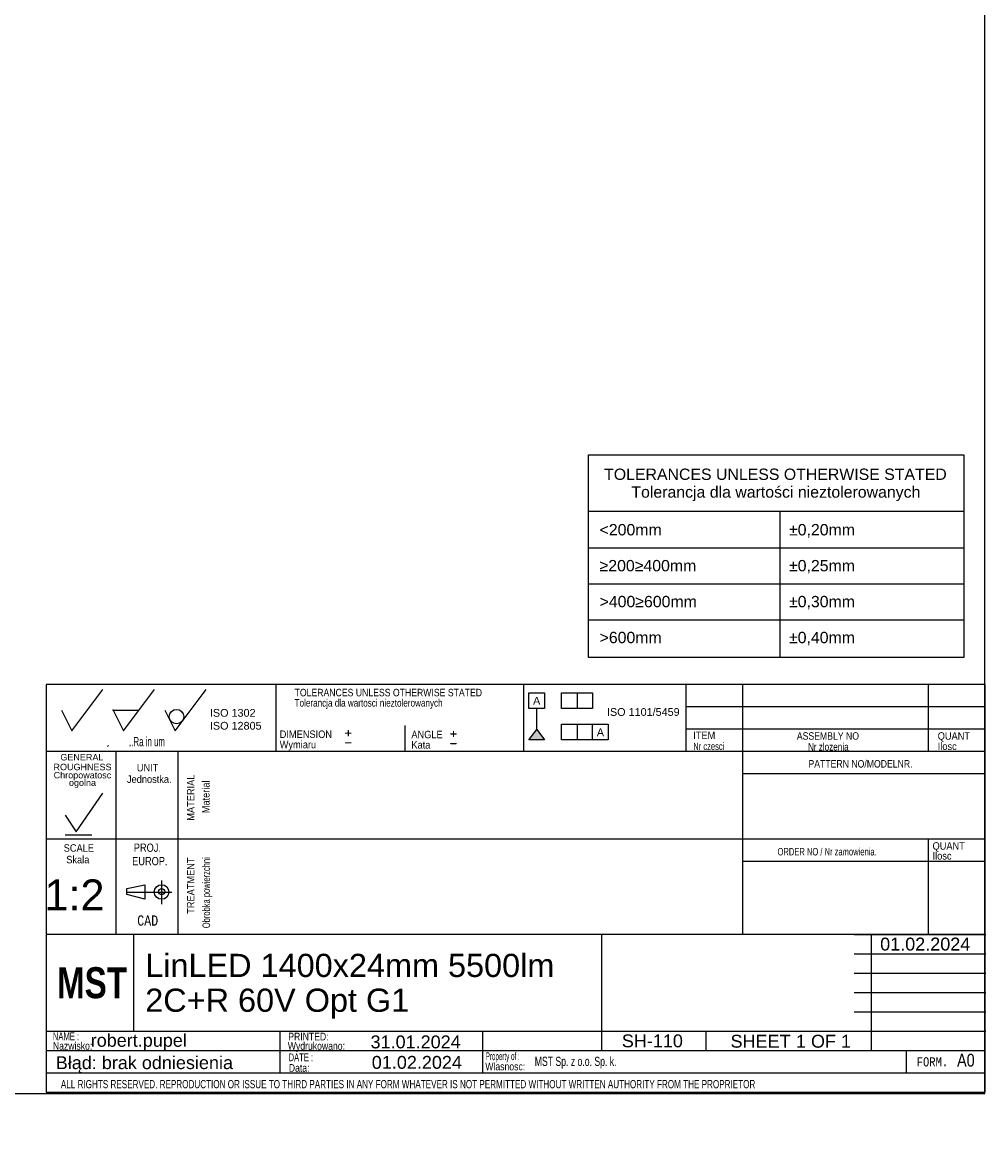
# Model space of a CAD drawing. Header units: millimetres. Extents: x 25 to 1167, y 11 to 816.
# Tile 12 of 13: x 980 to 1167, y 11 to 227. Entities that reach past the tile are written whole.
import ezdxf
from ezdxf.entities.mleader import LeaderData, LeaderLine
from ezdxf.enums import TextEntityAlignment as Align
from ezdxf.lldxf.tags import DXFTag
from ezdxf.math import Vec2, Vec3

# ---------------------------------------------------------------- set-up
doc = ezdxf.new("R2010")
doc.units = ezdxf.units.MM
doc.layers.add('10', color=7, linetype='Continuous')
doc.layers.add('Default', color=7, linetype='Continuous')
doc.styles.add('SEACAD_Arial', font='arial.ttf')
doc.styles.add('SEACAD_Lucida_Console', font='lucon.TTF', dxfattribs={"width": 0.8})
tags = doc.linetypes.add('CENTER2', pattern=[28.575, 19.05, -3.175, 3.175, -3.175]).pattern_tags.tags
tags[10:11] = [DXFTag(74, 4), DXFTag(75, 0), DXFTag(340, '0'), DXFTag(46, 0.0), DXFTag(50, 0.0), DXFTag(44, 0.0), DXFTag(45, 0.0)]
tags[8:9] = [DXFTag(74, 4), DXFTag(75, 0), DXFTag(340, '0'), DXFTag(46, 0.0), DXFTag(50, 0.0), DXFTag(44, 0.0), DXFTag(45, 0.0)]
tags[6:7] = [DXFTag(74, 4), DXFTag(75, 0), DXFTag(340, '0'), DXFTag(46, 0.0), DXFTag(50, 0.0), DXFTag(44, 0.0), DXFTag(45, 0.0)]
tags[4:5] = [DXFTag(74, 4), DXFTag(75, 0), DXFTag(340, '0'), DXFTag(46, 0.0), DXFTag(50, 0.0), DXFTag(44, 0.0), DXFTag(45, 0.0)]

# ---------------------------------------------------------------- blocks, each defined once
blk = doc.blocks.new('SE')
at = {"layer": 'Default', "color": 7, "linetype": 'Continuous'}
for p, q in [((1090.22, 132.58), (1162.93, 132.58)), ((1127.3, 132.58), (1127.3, 125.44)), ((1090.22, 125.44), (1162.93, 125.44)), ((1127.3, 125.44), (1127.3, 118.47)), ((1090.22, 118.47), (1162.93, 118.47)), ((1127.3, 118.47), (1127.3, 111.5)), ((1090.22, 111.5), (1162.93, 111.5)), ((1127.3, 111.5), (1127.3, 104.18))]:
    blk.add_line(p, q, dxfattribs=at)
blk.add_lwpolyline([(1090.22, 104.18), (1090.22, 143.52), (1162.93, 143.52), (1162.93, 104.18), (1090.22, 104.18)], dxfattribs=at)
at = {"layer": 'Default', "color": 7, "linetype": 'Continuous', "style": 'SEACAD_Arial'}
for s, p in [('TOLERANCES UNLESS OTHERWISE STATED', (1093.22, 140.83)), ('Tolerancja dla wartości nieztolerowanych', (1098.5, 137.39)), ('<200mm', (1092.34, 130.07)), ('±0,20mm', (1129.06, 130.07)), ('≥200≥400mm', (1092.34, 123.1)), ('±0,25mm', (1129.06, 123.1)), ('>400≥600mm', (1092.34, 116.13)), ('±0,30mm', (1129.06, 116.13)), ('>600mm', (1092.34, 109.16)), ('±0,40mm', (1129.06, 109.16))]:
    blk.add_text(s, height=2.2, dxfattribs=at).set_placement(p, align=Align.TOP_LEFT)
blk = doc.blocks.new('SEANNOT_GROUP27')
at = {"layer": 'Default', "color": 7, "linetype": 'Continuous', "style": 'SEACAD_Arial'}
for s, p in [('LinLED 1400x24mm 5500lm', (1004.26, 46.7)), ('2C+R 60V Opt G1', (1004.26, 39.95))]:
    blk.add_text(s, height=4.5, dxfattribs=at).set_placement(p, align=Align.TOP_LEFT)
blk = doc.blocks.new('SEANNOT_GROUP28')
at = {"layer": 'Default', "color": 7, "linetype": 'Continuous', "style": 'SEACAD_Arial'}
blk.add_text('robert.pupel', height=2.5, dxfattribs=at).set_placement((993.69, 31.17), align=Align.TOP_LEFT)
blk = doc.blocks.new('SEANNOT_GROUP29')
at = {"layer": 'Default', "color": 7, "linetype": 'Continuous', "style": 'SEACAD_Arial'}
blk.add_text('SH-110', height=2.5, dxfattribs=at).set_placement((1096.65, 31.06), align=Align.TOP_LEFT)
blk = doc.blocks.new('SEANNOT_GROUP30')
at = {"layer": 'Default', "color": 7, "linetype": 'Continuous', "style": 'SEACAD_Arial'}
blk.add_text('1:2', height=6, dxfattribs=at).set_placement((984.72, 61.13), align=Align.TOP_LEFT)
blk = doc.blocks.new('_Dot')
at = {"color": 0, "linetype": 'ByBlock', "lineweight": -2}
blk.add_line((-0.5, 0), (-1, 0), dxfattribs=at)
at = {"color": 0, "linetype": 'ByBlock', "const_width": 0.5}
blk.add_lwpolyline([(-0.25, 0, 1), (0.25, 0, 1)], format="xyb", close=True, dxfattribs=at)
blk = doc.blocks.new('SEANNOT_GROUP32')
at = {"layer": 'Default', "color": 7, "linetype": 'Continuous', "style": 'SEACAD_Arial'}
blk.add_text('31.01.2024', height=2.5, dxfattribs=at).set_placement((1047.94, 30.86), align=Align.TOP_LEFT)
blk = doc.blocks.new('SEANNOT_GROUP33')
at = {"layer": 'Default', "color": 7, "linetype": 'Continuous', "style": 'SEACAD_Arial'}
blk.add_text('01.02.2024', height=2.5, dxfattribs=at).set_placement((1048.18, 26.89), align=Align.TOP_LEFT)
blk = doc.blocks.new('SEANNOT_GROUP34')
at = {"layer": 'Default', "color": 7, "linetype": 'Continuous', "style": 'SEACAD_Arial'}
for s, p in [('SHEET ', (1117.73, 30.99)), ('1', (1130.39, 30.99)), (' OF ', (1132.35, 30.99)), ('1', (1139.14, 30.99))]:
    blk.add_text(s, height=2.5, dxfattribs=at).set_placement(p, align=Align.TOP_LEFT)
blk = doc.blocks.new('SEANNOT_GROUP35')
at = {"layer": 'Default', "color": 7, "linetype": 'Continuous', "style": 'SEACAD_Arial'}
blk.add_text('01.02.2024', height=2.5, dxfattribs=at).set_placement((1146.73, 49.84), align=Align.TOP_LEFT)

msp = doc.modelspace()

# ---------------------------------------------------------------- hatches: boundary and pattern name
at = {"layer": 'Default', "linetype": 'Continuous'}
msp.add_hatch(color=7, dxfattribs=at).paths.add_polyline_path([(1080.1539, 90.215), (1078.6539, 88.2301), (1081.6539, 88.2301)])

# ---------------------------------------------------------------- linework, layer by layer
at = {"layer": '10', "color": 7, "linetype": 'Continuous'}
for p, q in [((990.0607, 89.9676), (996.0607, 97.9676)), ((1000.0607, 89.9676), (1006.0607, 97.9676)), ((1010.0607, 89.9676), (1016.0607, 97.9676)), ((1029.5607, 98.9676), (1029.5607, 85.9676)), ((1077.5607, 98.9676), (1077.5607, 85.9676)), ((1109.0607, 98.9676), (1109.0607, 85.9676)), ((1120.0607, 98.9676), (1120.0607, 50.4676)), ((1156.0607, 98.9676), (1156.0607, 85.9676)), ((988.0607, 93.9676), (990.0607, 89.9676)), ((998.0607, 93.9676), (1003.0607, 93.9676)), ((998.0607, 93.9676), (1000.0607, 89.9676)), ((1008.0607, 93.9676), (1010.0607, 89.9676)), ((1167.0607, 94.6342), (1109.0607, 94.6342)), ((1054.5607, 90.9676), (1054.5607, 85.9676)), ((1167.0607, 90.3009), (1109.0607, 90.3009)), ((996.9353, 86.8943), (997.1115, 87.1004)), ((1167.0607, 85.9676), (985.0607, 85.9676)), ((998.5607, 85.9676), (998.5607, 50.4676)), ((998.5607, 85.9676), (998.5607, 51.9676)), ((1010.5607, 85.9676), (1010.5607, 50.4676)), ((1167.0607, 81.6342), (1120.0607, 81.6342)), ((990.8635, 70.3321), (996.0619, 77.8371)), ((988.7213, 73.6142), (990.8635, 70.3321)), ((988.7213, 69.7929), (993.9198, 69.7929)), ((1167.0607, 68.9676), (985.0607, 68.9676)), ((1156.0607, 68.9676), (1156.0607, 50.4676)), ((1167.0607, 64.6342), (1120.0607, 64.6342)), ((1007.4356, 60.9433), (1007.4356, 56.3347)), ((1007.4356, 60.9433), (1007.4356, 56.3347)), ((1000.7065, 59.3826), (1004.1924, 60.0746)), ((1000.7065, 58.1899), (1000.7065, 59.3826)), ((1004.1924, 60.0746), (1004.1924, 57.3065)), ((1004.1924, 57.3065), (1000.7065, 58.1899)), ((1092.6857, 50.4676), (985.0607, 50.4676)), ((1092.5607, 50.4676), (985.0607, 50.4676)), ((1002.0607, 31.7176), (1002.0607, 50.4676)), ((1141.6857, 50.4676), (1167.1857, 50.4676)), ((1145.0607, 27.9676), (1145.0607, 50.4676)), ((1141.6857, 46.7176), (1167.1857, 46.7176)), ((1141.6857, 42.9676), (1167.1857, 42.9676)), ((1141.6857, 39.2176), (1167.1857, 39.2176)), ((1141.6857, 35.4676), (1167.1857, 35.4676)), ((985.0607, 31.7176), (1167.1857, 31.7176)), ((1030.3712, 31.6729), (1030.3712, 23.5478)), ((1069.6718, 31.6729), (1069.6718, 23.5478)), ((1112.9357, 31.7176), (1112.9357, 27.9676)), ((985.0607, 27.9676), (1141.6857, 27.9676)), ((1151.7478, 27.9676), (1151.7478, 23.5926)), ((985.0607, 23.5926), (1167.0607, 23.5926))]:
    msp.add_line(p, q, dxfattribs=at)
at = {"layer": '10', "color": 7, "linetype": 'CENTER2'}
msp.add_line((1000.7065, 58.6905), (1009.4224, 58.6905), dxfattribs=at)
at = {"layer": '10', "color": 7, "linetype": 'Continuous'}
for points in [[(1167.0607, 19.8426), (1167.0607, 98.9676), (985.0607, 98.9676), (985.0607, 19.8426), (1167.0607, 19.8426)], [(1092.6857, 50.4676), (1092.6857, 27.9676), (1167.0607, 27.9676), (1167.0607, 50.4676), (1092.6857, 50.4676)]]:
    msp.add_lwpolyline(points, dxfattribs=at)
for centre, radius in [((1010.3331, 92.7225), 1.4016), ((1007.4357, 58.6905), 1.4146), ((1007.4357, 58.7494), 0.6075)]:
    msp.add_circle(centre, radius, dxfattribs=at)
msp.add_point((998.0607, 93.9676), dxfattribs=at)
at = {"layer": 'Default', "color": 7, "linetype": 'Continuous'}
for p, q in [((1167.0155, 19.6093), (1167.0155, 816.4618)), ((1078.6539, 94.3208), (1078.6539, 97.3208)), ((1078.6539, 97.3208), (1081.6539, 97.3208)), ((1081.6539, 97.3208), (1081.6539, 94.3208)), ((1084.9896, 94.3208), (1084.9896, 97.3208)), ((1084.9896, 97.3208), (1090.9896, 97.3208)), ((1087.9896, 97.3208), (1087.9896, 94.3208)), ((1090.9896, 97.3208), (1090.9896, 94.3208)), ((1081.6539, 94.3208), (1078.6539, 94.3208)), ((1080.1539, 90.215), (1080.1539, 94.3208)), ((1090.9896, 94.3208), (1084.9896, 94.3208)), ((1084.9896, 88.2301), (1084.9896, 91.2301)), ((1084.9896, 91.2301), (1093.9896, 91.2301)), ((1087.9896, 91.2301), (1087.9896, 88.2301)), ((1090.9896, 88.2301), (1090.9896, 91.2301)), ((1093.9896, 91.2301), (1093.9896, 88.2301)), ((1078.6539, 88.2301), (1080.1539, 90.215)), ((1080.1539, 90.215), (1081.6539, 88.2301)), ((1081.6539, 88.2301), (1078.6539, 88.2301)), ((1093.9896, 88.2301), (1084.9896, 88.2301)), ((25.3086, 19.6093), (1167.0155, 19.6093))]:
    msp.add_line(p, q, dxfattribs=at)

# ---------------------------------------------------------------- block references
at = {"layer": 'Default'}
for name in ['SE', 'SEANNOT_GROUP30', 'SEANNOT_GROUP35', 'SEANNOT_GROUP27', 'SEANNOT_GROUP28', 'SEANNOT_GROUP32', 'SEANNOT_GROUP29', 'SEANNOT_GROUP34', 'SEANNOT_GROUP33']:
    msp.add_blockref(name, (0, 0), dxfattribs=at)

# ---------------------------------------------------------------- texts
at = {"layer": '10', "attachment_point": 1}
for s, insert, char_height, width, style in [('{\\farial rounded mt|b0||i0||c0|p34;\\C7;\\H1.45000002;\\W0.83002;TOLERANCES UNLESS OTHERWISE STATED}', (1033.2173, 98.1049), 1.45, 38.614141, 'SEACAD_Arial'), ('{\\farial rounded mt|b0||i0||c0|p34;\\C7;\\H1.45000002;\\W0.77704;Tolerancja dla wartosci nieztolerowanych}', (1033.2173, 96.1049), 1.45, 36.029358, 'SEACAD_Arial'), ('{\\farial rounded mt|b0||i0||c0|p34;\\C7;\\H1.8;\\W0.608;..Ra in um}', (1001.1247, 88.7676), 1.8, 8.921749, 'SEACAD_Arial'), ('{\\farial rounded mt|b0||i0||c0|p34;\\C7;\\H1.45000002;\\W0.883;DIMENSION}', (1030.3324, 90.0247), 1.45, 10.15001, 'SEACAD_Arial'), ('{\\farial rounded mt|b0||i0||c0|p34;\\C7;\\H1.45000002;\\W0.883;ANGLE}', (1055.8603, 89.9606), 1.45, 6.052184, 'SEACAD_Arial'), ('{\\farial rounded mt|b0||i0||c0|p34;\\C7;\\H1.45000002;\\W0.883;ITEM}', (1110.5004, 89.8104), 1.45, 4.255445, 'SEACAD_Arial'), ('{\\farial rounded mt|b0||i0||c0|p34;\\C7;\\H1.45000002;\\W0.83002;ASSEMBLY NO}', (1130.5795, 89.6836), 1.45, 12.829358, 'SEACAD_Arial'), ('{\\farial rounded mt|b0||i0||c0|p34;\\C7;\\H1.45000002;\\W0.883;QUANT}', (1157.8909, 89.6836), 1.45, 6.241314, 'SEACAD_Arial'), ('{\\farial rounded mt|b0||i0||c0|p34;\\C7;\\H1.45000002;\\W0.883;Wymiaru}', (1030.3324, 88.0247), 1.45, 8.67569, 'SEACAD_Arial'), ('{\\farial rounded mt|b0||i0||c0|p34;\\C7;\\H1.45000002;\\W0.883;Kata}', (1055.8603, 87.9606), 1.45, 5.07501, 'SEACAD_Arial'), ('{\\farial rounded mt|b0||i0||c0|p34;\\C7;\\H1.45000002;\\W0.72406;Nr czesci }', (1110.5004, 87.6836), 1.45, 7.78588, 'SEACAD_Arial'), ('{\\farial rounded mt|b0||i0||c0|p34;\\C7;\\H1.45000002;\\W0.77704;Nr zlozenia}', (1132.7431, 87.5844), 1.45, 9.504276, 'SEACAD_Arial'), ('{\\farial rounded mt|b0||i0||c0|p34;\\C7;\\H1.45000002;\\W0.883;Ilosc}', (1157.8909, 87.6836), 1.45, 6.934793, 'SEACAD_Arial'), ('{\\farial rounded mt|b0||i0||c0|p34;\\C7;\\H1.45000002;\\W0.83002;PATTERN NO/MODELNR.}', (1132.8326, 84.2892), 1.45, 21.434793, 'SEACAD_Arial'), ('{\\farial rounded mt|b0||i0||c0|p34;\\C7;\\H1.45000002;\\W0.883;UNIT}', (1002.6272, 83.5404), 1.45, 4.16088, 'SEACAD_Arial'), ('{\\farial rounded mt|b0||i0||c0|p34;\\C7;\\H1.45000002;\\W0.883;Jednostka.}', (1000.7237, 81.3015), 1.45, 8.726285, 'SEACAD_Arial'), ('{\\farial rounded mt|b0||i0||c0|p34;\\C7;\\H1.45000002;\\W0.883;SCALE}', (988.461, 67.9553), 1.45, 5.863054, 'SEACAD_Arial'), ('{\\farial rounded mt|b0||i0||c0|p34;\\C7;\\H1.60000002;\\W0.8;PROJ.}', (1002.0484, 68.0911), 1.6, 5.113054, 'SEACAD_Arial'), ('{\\farial rounded mt|b0||i0||c0|p34;\\C7;\\H1.45000002;\\W0.72406;ORDER NO / Nr zamowienia.}', (1126.8326, 67.2349), 1.45, 25.030887, 'SEACAD_Arial'), ('{\\farial rounded mt|b0||i0||c0|p34;\\C7;\\H1.45000002;\\W0.883;QUANT}', (1156.8909, 68.3503), 1.45, 6.241314, 'SEACAD_Arial'), ('{\\farial rounded mt|b0||i0||c0|p34;\\C7;\\H1.45000002;\\W0.883;Skala}', (988.962, 65.7016), 1.45, 5.777229, 'SEACAD_Arial'), ('{\\farial rounded mt|b0||i0||c0|p34;\\C7;\\H1.60000002;\\W0.8;EUROP.}', (1001.7307, 65.485), 1.6, 6.643488, 'SEACAD_Arial'), ('{\\farial rounded mt|b0||i0||c0|p34;\\C7;\\H1.45000002;\\W0.883;Ilosc}', (1156.8909, 66.4299), 1.45, 6.934793, 'SEACAD_Arial'), ('{\\fLucida Console|b0||i0||c0|p34;\\C7;\\H1.99999998;\\W0.8;CAD}', (1002.7103, 54.1604), 2, 4.533343, 'SEACAD_Lucida_Console'), ('{\\farial rounded mt|b0||i0||c0|p34;\\C7;\\H1.5;\\W0.704;NAME :}', (986.3618, 31.4412), 1.5, 5.576097, 'SEACAD_Arial'), ('{\\farial rounded mt|b0||i0||c0|p34;\\C7;\\H1.5;\\W0.8;PRINTED:}', (1031.9901, 31.3965), 1.5, 8.9879, 'SEACAD_Arial'), ('{\\farial rounded mt|b0||i0||c0|p34;\\C7;\\H1.5;\\W0.8;Nazwisko:}', (986.3619, 29.5941), 1.5, 7.678383, 'SEACAD_Arial'), ('{\\farial rounded mt|b0||i0||c0|p34;\\C7;\\H1.5;\\W0.8;Wydrukowano:}', (1031.9019, 29.5864), 1.5, 11.438653, 'SEACAD_Arial'), ('{\\farial rounded mt|b0||i0||c0|p34;\\C7;\\H1.5;\\W0.704;DATE :}', (1032.0561, 27.3688), 1.5, 5.217401, 'SEACAD_Arial'), ('{\\farial rounded mt|b0||i0||c0|p34;\\C7;\\H1.5;\\W0.46208;Property of :}', (1070.2709, 27.5784), 1.5, 8.869575, 'SEACAD_Arial'), ('{\\farial rounded mt|b0||i0||c0|p34;\\C7;\\H1.8;\\W0.667;MST Sp. z o.o. Sp. k.}', (1079.7753, 26.7405), 1.8, 73.736944, 'SEACAD_Arial'), ('{\\fLucida Console|b0||i0||c0|p34;\\C7;\\H1.8;\\W0.8;FORM.}', (1153.8107, 26.6426), 1.8, 6.80001, 'SEACAD_Lucida_Console'), ('{\\farial rounded mt|b0||i0||c0|p34;\\C7;\\H2.50000002;\\W0.8;A0}', (1161.6383, 27.3124), 2.5, 4.420774, 'SEACAD_Arial'), ('{\\farial rounded mt|b0||i0||c0|p34;\\C7;\\H1.5;\\W0.8;Data:}', (1032.0988, 25.3186), 1.5, 6.195662, 'SEACAD_Arial'), ('{\\farial rounded mt|b0||i0||c0|p34;\\C7;\\H1.5;\\W0.8;Wlasnosc:}', (1070.1877, 25.5941), 1.5, 10.891314, 'SEACAD_Arial'), ('{\\farial rounded mt|b0||i0||c0|p34;\\C7;\\H1.60000002;\\W0.704;ALL RIGHTS RESERVED. REPRODUCTION OR ISSUE TO THIRD PARTIES IN ANY FORM WHATEVER IS NOT PERMITTED WITHOUT WRITTEN AUTHORITY FROM THE PROPRIETOR}', (987.9082, 22.2205), 1.6, 148.000012, 'SEACAD_Arial')]:
    msp.add_mtext(s, dxfattribs=dict(at, insert=insert, char_height=char_height, width=width, style=style))
at = {"layer": '10', "char_height": 1.25, "attachment_point": 1}
for s, insert, width in [('{\\fArial|b0||i0||c0|p34;\\C7;\\H1.2499998;\\W1.;GENERAL}', (987.8128, 85.4608), 8.3424), ('{\\fArial|b0||i0||c0|p34;\\C7;\\H1.2499998;\\W1.;ROUGHNESS}', (986.4781, 83.5669), 11.222834)]:
    msp.add_mtext(s, dxfattribs=dict(at, insert=insert, width=width))
at = {"layer": '10', "insert": (992.0972, 80.4389), "char_height": 1.25, "width": 11.65265, "attachment_point": 5, "line_spacing_factor": 0.7}
msp.add_mtext('{\\fArial|b0||i0||c0|p34;\\C7;\\H1.24999998;\\W1.;Chropowatosc\\P}{\\fArial|b0||i0||c0|p34;\\C7;\\H1.24999998;\\W1.;ogolna}', dxfattribs=at)
at = {"layer": '10', "char_height": 1.45, "attachment_point": 1, "rotation": 89.999994, "style": 'SEACAD_Arial'}
for s, insert, width in [('{\\farial rounded mt|b0||i0||c0|p34;\\C7;\\H1.45000002;\\W0.883;MATERIAL}', (1012.3622, 72.5259), 8.920662), ('{\\farial rounded mt|b0||i0||c0|p34;\\C7;\\H1.45000002;\\W0.883;Material}', (1015.2821, 73.9683), 7.153155), ('{\\farial rounded mt|b0||i0||c0|p34;\\C7;\\H1.45000002;\\W0.72406;Obrobka powierzchni}', (1015.3622, 51.6599), 17.047554), ('{\\farial rounded mt|b0||i0||c0|p34;\\C7;\\H1.45000002;\\W0.883;TREATMENT}', (1012.3622, 54.4638), 10.87501)]:
    msp.add_mtext(s, dxfattribs=dict(at, insert=insert, width=width))
at = {"layer": 'Default'}
for s, insert, char_height, width, attachment_point in [('{\\fArial CE|b0||i0||c0|p34;\\C7;\\H1.5;\\W1.;A}', (1080.1477, 96.5444), 1.5, 1.402184, 2), ('{\\fArial|b0||i0||c0|p34;\\C7;\\H1.5;\\W1.;ISO 1302 \\P}{\\fArial|b0||i0||c0|p34;\\C7;\\H1.5;\\W1.;ISO 12805}', (1016.7978, 94.1919), 1.5, 10.486332, 1), ('{\\fArial|b0||i0||c0|p34;\\C7;\\H1.5;\\W1.;ISO 1101/5459}', (1100.8168, 94.3628), 1.5, 14.986011, 2), ('{\\fSolid Edge ISO|b0||i0||c0|p34;\\C7;\\H2.5;\\W1.;+\\P}', (1042.8023, 91.0205), 2.5, 1.882447, 1), ('{\\fSolid Edge ISO|b0||i0||c0|p34;\\C7;\\H2.5;\\W1.;+\\P}', (1063.1954, 90.8637), 2.5, 1.882447, 1), ('{\\fArial CE|b0||i0||c0|p34;\\C7;\\H1.5;\\W1.;A}', (1092.5041, 90.4187), 1.5, 1.402184, 2), ('{\\fSolid Edge ISO|b0||i0||c0|p34;\\C7;\\H2.5;\\W1.;-\\P}', (1042.8023, 89.1381), 2.5, 1.882447, 1), ('{\\fSolid Edge ISO|b0||i0||c0|p34;\\C7;\\H2.5;\\W1.;-\\P}', (1063.1954, 88.9812), 2.5, 1.882447, 1)]:
    msp.add_mtext(s, dxfattribs=dict(at, insert=insert, char_height=char_height, width=width, attachment_point=attachment_point))

# ---------------------------------------------------------------- leaders
at = {"layer": 'Default', "color": 7, "linetype": 'Continuous'}
ml = msp.add_multileader_mtext('Standard', dxfattribs=at)
ml.set_content('{\\pxsm0.9;\\fImpact|b0||i0||c0|p34;\\W1.;MST\\P}', color=256)
ml.set_leader_properties()
ml.set_arrow_properties(name='DOT')
ml.build(insert=Vec2(0, 0))
ml.multileader.update_dxf_attribs({"leader_type": 0, "dogleg_length": 0, "arrow_head_size": 6})
ctx = ml.context
ctx.base_point, ctx.char_height, ctx.arrow_head_size = Vec3(985.1593, 41.0295), 6, 6
ctx.mtext.insert = Vec3(987.1593, 44.0926)
ml = msp.add_multileader_mtext('Standard', dxfattribs=at)
ml.set_content('{\\pxsm0.9;\\fArial|b0||i0||c0|p34;\\W1.; Błąd: brak odniesienia\\P}', color=256)
ml.set_leader_properties()
ml.set_arrow_properties(name='DOT')
ml.build(insert=Vec2(0, 0))
ml.multileader.update_dxf_attribs({"leader_type": 0, "dogleg_length": 0, "arrow_head_size": 2.5})
ctx = ml.context
ctx.base_point, ctx.char_height, ctx.arrow_head_size = Vec3(983.9461, 25.22), 2.5, 2.5
ctx.mtext.insert = Vec3(985.9461, 26.8363)

doc.saveas('drawing.dxf')
